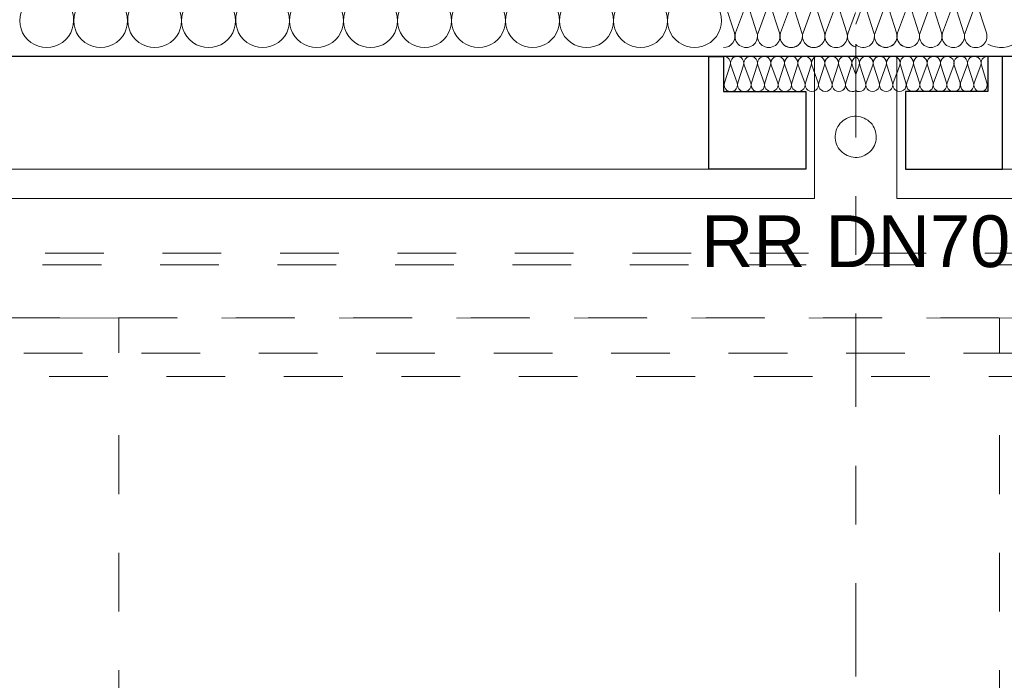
# Model space of a CAD drawing. Header units: metres. Extents: x -273 to 6, y -183 to 13.
# Tile 28 of 33: x -169.24 to -167.57, y -40.86 to -39.74. Entities that reach past the tile are written whole.
import ezdxf

# ---------------------------------------------------------------- set-up
doc = ezdxf.new("R2010")
doc.units = ezdxf.units.M
doc.header["$LTSCALE"] = 0.05
doc.header["$PDMODE"] = 1
doc.header["$PDSIZE"] = -2
for name, pattern in [('9201', [3, 2, -1]), ('Dash Style-1', [1.999894, 0.999947, -0.999947]), ('Linienart-1', [2.116328, 1.058164, -1.058164]), ('Linienart-53', [5.291531, 3.175, -1.058062, 0.352704, -0.705764])]:
    doc.linetypes.add(name, pattern=pattern)
doc.layers.get('0').update_dxf_attribs({"lineweight": 25})
for name, color, linetype, lineweight, true_color in [('30 -33 Aussenwände- 7 Fassade_ Elemente', 7, 'Continuous', 9, 0x00aacc), ('30 -35 Decken- 2.2 Treppen Außen', 7, 'Continuous', 9, 0x009999), ('70 -72 Beschriftung- 1 Beschriftung allgemein', 7, 'Continuous', 9, 0xff6633), ('70 -76 Bemaßung- 2 Allgemein', 7, 'Continuous', 5, 0x6666cc)]:
    doc.layers.add(name, color=color, linetype=linetype, lineweight=lineweight, true_color=true_color)
for name, color, linetype, lineweight in [('40 -41 Abwasser_Wasser_Gas- 2 Wasser-1', 7, 'Continuous', 15), ('70 -71 Achsen- 1 Gebäudeachsen', 7, 'Linienart-53', 18), ('Keine', 7, 'Continuous', 9)]:
    doc.layers.add(name, color=color, linetype=linetype, lineweight=lineweight)
doc.styles.add('Arial', font='arial.ttf')
doc.dimstyles.new('k+k_klein', dxfattribs={"dimtxt": 0.100689, "dimasz": 0.05302, "dimexe": 0.05, "dimexo": 0.15, "dimgap": 0.005, "dimtad": 1, "dimdec": 3, "dimtxsty": 'Arial', "dimblk": 'VW_SLASH-2', "dimblk1": 'VW_SLASH-2', "dimblk2": 'VW_SLASH-2', "dimcen": 0, "dimdle": 0.025, "dimadec": 3, "dimazin": 0, "dimtfac": 0.75, "dimtdec": 3, "dimtix": 1, "dimtmove": 0, "dimatfit": 0, "dimldrblk": 'VW_FILLEDARROW', "dimfxl": 0.1, "dimfxlon": 1, "dimfrac": 2, "dimtolj": 1, "dimarcsym": 0})

# ---------------------------------------------------------------- blocks, each defined once
blk = doc.blocks.new('Gruppe-2051')
at = {"layer": '30 -33 Aussenwände- 7 Fassade_ Elemente', "lineweight": 9, "transparency": 33554687, "flags": 128}
for points in [[(0.1015, -4.053, 0.324435), (0.1229, -4.0461, 0.324435), (0.1229, -4.0236, 0.324435), (0.1015, -4.0166), (0.0515, -4.0327, -0.324488), (0.0301, -4.0257, -0.324488), (0.0301, -4.0032, -0.324488), (0.0515, -3.9963), (0.1015, -4.0147, 0.324435), (0.1229, -4.0078, 0.324435), (0.1229, -3.9853, 0.324435), (0.1015, -3.9783), (0.0515, -3.9944, -0.324488), (0.0301, -3.9874, -0.324488), (0.0301, -3.9649, -0.324488), (0.0515, -3.958), (0.1015, -3.9764, 0.324435), (0.1229, -3.9695, 0.324435), (0.1229, -3.947, 0.324435), (0.1015, -3.94), (0.0515, -3.9561, -0.767984), (0.0315, -3.925)], [(0.1258, -3.925, -0.426772), (0.1015, -3.9381), (0.066, -3.925)], [(0.1015, -4.1296, 1.372583), (0.1015, -4.0932), (0.0515, -4.1093, -1.372995), (0.0515, -4.0729), (0.1015, -4.0913, 1.372583), (0.1015, -4.0549), (0.0515, -4.071, -1.372995), (0.0515, -4.0346), (0.1015, -4.053, 1.372583), (0.1015, -4.0166), (0.0515, -4.0327, -1.372995), (0.0515, -3.9963), (0.1015, -4.0147, 1.372583), (0.1015, -3.9783), (0.0515, -3.9944, -1.372995), (0.0515, -3.958)], [(0.1265, -4.15, 0.513088), (0.1015, -4.1315), (0.0515, -4.1476, -1.372995), (0.0515, -4.1112), (0.1015, -4.1296, 1.372583), (0.1015, -4.0932), (0.0515, -4.1093, -1.372995), (0.0515, -4.0729), (0.1015, -4.0913, 1.372583), (0.1015, -4.0549)]]:
    blk.add_lwpolyline(points, format="xyb", dxfattribs=at)
blk = doc.blocks.new('Gruppe-2052')
at = {"layer": '30 -33 Aussenwände- 7 Fassade_ Elemente', "transparency": 33554687}
blk.add_blockref('Gruppe-2051', (0, 0), dxfattribs=at)
blk = doc.blocks.new('Dämmung-150')
at = {"layer": '30 -33 Aussenwände- 7 Fassade_ Elemente', "color": 7, "transparency": 33554687}
blk.add_blockref('Gruppe-2052', (0, 0), dxfattribs=at)
at = {"layer": '30 -33 Aussenwände- 7 Fassade_ Elemente', "color": 0, "flags": 1}
for tag in ['prm0_value', 'prm1_value', 'prm2_value', 'prm3_value', 'prm4_value', 'prm5_value', 'prm6_value', 'IFC_UUID', 'instanceID', 'prm0_name', 'prm0_type', 'prm1_name', 'prm1_type', 'prm2_name', 'prm2_type', 'prm3_name', 'prm3_type', 'prm4_name', 'prm4_type', 'prm5_name', 'prm5_type', 'prm6_name', 'prm6_type']:
    blk.add_attdef(tag, (-168.046, -39.7915), '', height=0.00018, dxfattribs=at)
blk = doc.blocks.new('Gruppe-2054')
at = {"layer": '30 -33 Aussenwände- 7 Fassade_ Elemente', "lineweight": 9, "transparency": 33554687, "flags": 128}
for points in [[(-3.575, -0.0985, 0.513088), (-3.5306, -0.0385), (-3.5692, 0.0815, -1.372995), (-3.4818, 0.0815), (-3.5261, -0.0385, 1.372583), (-3.4387, -0.0385), (-3.4773, 0.0815, -1.372995), (-3.3899, 0.0815), (-3.4342, -0.0385, 1.372583), (-3.3468, -0.0385)], [(-3.4773, 0.0815, -1.372995), (-3.3899, 0.0815)], [(-3.3854, 0.0815, -1.372995), (-3.2979, 0.0815)], [(-3.2934, 0.0815, -1.372995), (-3.206, 0.0815)], [(-3.2015, 0.0815, -1.372995), (-3.1141, 0.0815)], [(-3.1096, 0.0815, -1.372995), (-3.0222, 0.0815)], [(-3.0177, 0.0815, -1.372995), (-2.9302, 0.0815)], [(-2.9257, 0.0815, -1.372995), (-2.8383, 0.0815)], [(-2.8338, 0.0815, -1.372995), (-2.7464, 0.0815)], [(-2.7419, 0.0815, -1.372995), (-2.6544, 0.0815)], [(-2.6499, 0.0815, -1.372995), (-2.5625, 0.0815)], [(-2.558, 0.0815, -1.372995), (-2.4706, 0.0815)], [(-2.4661, 0.0815, -1.372995), (-2.3787, 0.0815)]]:
    blk.add_lwpolyline(points, format="xyb", dxfattribs=at)
blk = doc.blocks.new('Gruppe-2055')
at = {"layer": '30 -33 Aussenwände- 7 Fassade_ Elemente', "transparency": 33554687}
blk.add_blockref('Gruppe-2054', (0, 0), dxfattribs=at)
blk = doc.blocks.new('Dämmung-151')
at = {"layer": '30 -33 Aussenwände- 7 Fassade_ Elemente', "color": 7, "transparency": 33554687}
blk.add_blockref('Gruppe-2055', (0, 0), dxfattribs=at)
at = {"layer": '30 -33 Aussenwände- 7 Fassade_ Elemente', "color": 0, "flags": 1}
for tag in ['instanceID', 'prm0_value', 'prm1_value', 'prm2_value', 'prm3_value', 'prm4_value', 'prm5_value', 'prm6_value', 'IFC_UUID', 'prm0_name', 'prm0_type', 'prm1_name', 'prm1_type', 'prm2_name', 'prm2_type', 'prm3_name', 'prm3_type', 'prm4_name', 'prm4_type', 'prm5_name', 'prm5_type', 'prm6_name', 'prm6_type']:
    blk.add_attdef(tag, (-175.196, -39.8372), '', height=0.00018, dxfattribs=at)
blk = doc.blocks.new('Gruppe-2060')
at = {"layer": '30 -33 Aussenwände- 7 Fassade_ Elemente', "lineweight": 9, "transparency": 33554687, "flags": 128}
for points in [[(0.0716, -3.9999, 0.324435), (0.0844, -3.9957, 0.324435), (0.0844, -3.9822, 0.324435), (0.0716, -3.978), (0.0416, -3.9877, -0.324488), (0.0288, -3.9835, -0.324488), (0.0288, -3.97, -0.324488), (0.0416, -3.9658), (0.0716, -3.9769, 0.324435), (0.0844, -3.9727, 0.324435), (0.0845, -3.9593, 0.324435), (0.0716, -3.9551), (0.0416, -3.9647, -0.324488), (0.0288, -3.9605, -0.324488), (0.0288, -3.947, -0.324488), (0.0417, -3.9428), (0.0716, -3.9539, 0.324435), (0.0845, -3.9498, 0.324435), (0.0845, -3.9363, 0.324435), (0.0717, -3.9321), (0.0417, -3.9417, -0.688254), (0.0282, -3.925)], [(0.0855, -3.925, -0.374705), (0.0717, -3.9309), (0.0556, -3.925)], [(0.0715, -4.1378, 1.372583), (0.0715, -4.1159), (0.0415, -4.1255, -1.372995), (0.0415, -4.1037), (0.0715, -4.1148, 1.372583), (0.0715, -4.0929), (0.0415, -4.1026, -1.372995), (0.0416, -4.0807), (0.0715, -4.0918, 1.372583), (0.0716, -4.07), (0.0416, -4.0796, -1.372995), (0.0416, -4.0577), (0.0716, -4.0688, 1.372583), (0.0716, -4.047), (0.0416, -4.0566, -1.372995), (0.0416, -4.0347), (0.0716, -4.0459, 1.372583), (0.0716, -4.024), (0.0416, -4.0336, -1.372995), (0.0416, -4.0118), (0.0716, -4.0229, 1.372583), (0.0716, -4.001), (0.0416, -4.0106, -1.372995), (0.0416, -3.9888), (0.0716, -3.9999, 1.372583), (0.0716, -3.978), (0.0416, -3.9877, -1.372995), (0.0416, -3.9658), (0.0716, -3.9769, 1.372583), (0.0716, -3.9551), (0.0416, -3.9647, -1.372995), (0.0417, -3.9428)], [(0.0865, -4.15, 0.513088), (0.0715, -4.1389), (0.0415, -4.1485, -1.372995), (0.0415, -4.1267), (0.0715, -4.1378, 1.372583), (0.0715, -4.1159), (0.0415, -4.1255, -1.372995), (0.0415, -4.1037), (0.0715, -4.1148, 1.372583), (0.0715, -4.0929)]]:
    blk.add_lwpolyline(points, format="xyb", dxfattribs=at)
blk = doc.blocks.new('Gruppe-2061')
at = {"layer": '30 -33 Aussenwände- 7 Fassade_ Elemente', "transparency": 33554687}
blk.add_blockref('Gruppe-2060', (0, 0), dxfattribs=at)
blk = doc.blocks.new('Dämmung-153')
at = {"layer": '30 -33 Aussenwände- 7 Fassade_ Elemente', "color": 7, "transparency": 33554687}
blk.add_blockref('Gruppe-2061', (0, 0), dxfattribs=at)
at = {"layer": '30 -33 Aussenwände- 7 Fassade_ Elemente', "color": 0, "flags": 1}
for tag in ['IFC_UUID', 'instanceID', 'prm0_name', 'prm0_type', 'prm0_value', 'prm1_name', 'prm1_type', 'prm1_value', 'prm2_name', 'prm2_type', 'prm2_value', 'prm3_name', 'prm3_type', 'prm3_value', 'prm4_name', 'prm4_type', 'prm4_value', 'prm5_name', 'prm5_type', 'prm5_value', 'prm6_name', 'prm6_type', 'prm6_value']:
    blk.add_attdef(tag, (-168.046, -39.8755), '', height=0.00018, dxfattribs=at)
blk = doc.blocks.new('Gruppe-2062')
at = {"color": 255}
blk.add_wipeout([(-167.821, -40.044), (-175.421, -40.044), (-175.421, -39.247), (-167.821, -39.247)], dxfattribs=at).dxf.layer = '30 -33 Aussenwände- 7 Fassade_ Elemente'
blk.add_wipeout([(-168.046, -39.802), (-168.046, -39.407), (-175.196, -39.407), (-175.196, -39.802), (-175.351, -39.802), (-175.351, -40.044), (-167.891, -40.044), (-167.891, -39.802)], dxfattribs=at).dxf.layer = '30 -33 Aussenwände- 7 Fassade_ Elemente'
at = {"layer": '30 -33 Aussenwände- 7 Fassade_ Elemente', "flags": 128}
blk.add_lwpolyline([(-168.046, -39.802), (-168.046, -39.407), (-175.196, -39.407), (-175.196, -39.802), (-175.351, -39.802), (-175.351, -40.044), (-167.891, -40.044), (-167.891, -39.802)], close=True, dxfattribs=at)
at = {"color": 255}
blk.add_wipeout([(-168.071, -39.994), (-175.171, -39.994), (-175.171, -39.802), (-168.071, -39.802)], dxfattribs=at).dxf.layer = '30 -33 Aussenwände- 7 Fassade_ Elemente'
at = {"layer": '30 -33 Aussenwände- 7 Fassade_ Elemente', "flags": 128}
blk.add_lwpolyline([(-168.071, -39.994), (-175.171, -39.994), (-175.171, -39.802), (-168.071, -39.802)], close=True, dxfattribs=at)
at = {"color": 255, "lineweight": 25}
blk.add_wipeout([(-167.821, -39.802), (-175.421, -39.802), (-175.421, -39.687), (-175.196, -39.687), (-175.196, -39.529), (-168.046, -39.529), (-168.046, -39.6869), (-167.821, -39.6869)], dxfattribs=at).dxf.layer = '30 -33 Aussenwände- 7 Fassade_ Elemente'
at = {"layer": '30 -33 Aussenwände- 7 Fassade_ Elemente', "lineweight": 25}
blk.add_line((-167.821, -39.802), (-175.421, -39.802), dxfattribs=at)
at = {"layer": '30 -33 Aussenwände- 7 Fassade_ Elemente'}
for name, p, rotation in [('Dämmung-151', (-171.621, -39.6455), 180), ('Dämmung-150', (-163.896, -39.6605), 270)]:
    blk.add_blockref(name, p, dxfattribs=dict(at, rotation=rotation))
at = {"color": 255, "lineweight": 25}
blk.add_wipeout([(-168.046, -39.802), (-168.046, -39.862), (-167.906, -39.862), (-167.906, -39.994), (-168.071, -39.994), (-168.071, -39.802)], dxfattribs=at).dxf.layer = '30 -33 Aussenwände- 7 Fassade_ Elemente'
at = {"layer": '30 -33 Aussenwände- 7 Fassade_ Elemente', "lineweight": 25, "flags": 128}
blk.add_lwpolyline([(-168.046, -39.802), (-168.046, -39.862), (-167.906, -39.862), (-167.906, -39.994), (-168.071, -39.994), (-168.071, -39.802)], close=True, dxfattribs=at)
at = {"layer": '30 -33 Aussenwände- 7 Fassade_ Elemente', "xscale": -1, "rotation": 270}
blk.add_blockref('Dämmung-153', (-163.896, -39.8886), dxfattribs=at)
blk = doc.blocks.new('Gruppe-3841')
at = {"layer": '30 -33 Aussenwände- 7 Fassade_ Elemente', "lineweight": 9, "transparency": 33554687, "flags": 128}
for points in [[(0.1016, -4.0531, 0.324435), (0.1229, -4.0461, 0.324435), (0.123, -4.0236, 0.324435), (0.1016, -4.0166), (0.0516, -4.0327, -0.324488), (0.0302, -4.0257, -0.324488), (0.0303, -4.0032, -0.324488), (0.0516, -3.9962), (0.1016, -4.0148, 0.324435), (0.123, -4.0078, 0.324435), (0.123, -3.9853, 0.324435), (0.1016, -3.9783), (0.0516, -3.9944, -0.324488), (0.0303, -3.9874, -0.324488), (0.0303, -3.9649, -0.324488), (0.0516, -3.9579), (0.1016, -3.9765, 0.324435), (0.123, -3.9695, 0.324435), (0.123, -3.947, 0.324435), (0.1017, -3.94), (0.0516, -3.9561, -0.767982), (0.0316, -3.925)], [(0.126, -3.925, -0.426771), (0.1017, -3.9382), (0.0662, -3.925)], [(0.1015, -4.1297, 1.372583), (0.1015, -4.0932), (0.0515, -4.1093, -1.372995), (0.0516, -4.0728), (0.1015, -4.0914, 1.372583), (0.1016, -4.0549), (0.0516, -4.071, -1.372995), (0.0516, -4.0345), (0.1016, -4.0531, 1.372583), (0.1016, -4.0166), (0.0516, -4.0327, -1.372995), (0.0516, -3.9962), (0.1016, -4.0148, 1.372583), (0.1016, -3.9783), (0.0516, -3.9944, -1.372995), (0.0516, -3.9579)], [(0.1265, -4.15, 0.513088), (0.1015, -4.1315), (0.0515, -4.1476, -1.372995), (0.0515, -4.1111), (0.1015, -4.1297, 1.372583), (0.1015, -4.0932), (0.0515, -4.1093, -1.372995), (0.0516, -4.0728), (0.1015, -4.0914, 1.372583), (0.1016, -4.0549)]]:
    blk.add_lwpolyline(points, format="xyb", dxfattribs=at)
blk = doc.blocks.new('Gruppe-3842')
at = {"layer": '30 -33 Aussenwände- 7 Fassade_ Elemente', "transparency": 33554687}
blk.add_blockref('Gruppe-3841', (0, 0), dxfattribs=at)
blk = doc.blocks.new('Dämmung-294')
at = {"layer": '30 -33 Aussenwände- 7 Fassade_ Elemente', "color": 7, "transparency": 33554687}
blk.add_blockref('Gruppe-3842', (0, 0), dxfattribs=at)
at = {"layer": '30 -33 Aussenwände- 7 Fassade_ Elemente', "color": 0, "flags": 1}
for tag in ['IFC_UUID', 'instanceID', 'prm0_name', 'prm0_type', 'prm0_value', 'prm1_name', 'prm1_type', 'prm1_value', 'prm2_name', 'prm2_type', 'prm2_value', 'prm3_name', 'prm3_type', 'prm3_value', 'prm4_name', 'prm4_type', 'prm4_value', 'prm5_name', 'prm5_type', 'prm5_value', 'prm6_name', 'prm6_type', 'prm6_value']:
    blk.add_attdef(tag, (-167.821, -39.8301), '', height=0.00018, dxfattribs=at)
blk = doc.blocks.new('Gruppe-3847')
at = {"layer": '30 -33 Aussenwände- 7 Fassade_ Elemente', "lineweight": 9, "transparency": 33554687, "flags": 128}
blk.add_lwpolyline([(3.2764, -0.0385, 0.324435), (3.2932, -0.0898, 0.324435), (3.3471, -0.0898, 0.324435), (3.3638, -0.0385), (3.3253, 0.0815, -0.324488), (3.342, 0.1328, -0.324488), (3.3959, 0.1328, -0.324488), (3.4127, 0.0815), (3.3683, -0.0385, 0.324435), (3.3851, -0.0898, 0.324435), (3.439, -0.0898, 0.324435), (3.4558, -0.0385), (3.4172, 0.0815, -0.324488), (3.4339, 0.1328, -0.324488), (3.4879, 0.1328, -0.324488), (3.5046, 0.0815), (3.4603, -0.0385, 0.324435), (3.477, -0.0898, 0.324435), (3.5309, -0.0898, 0.324435), (3.5477, -0.0385), (3.5091, 0.0815, -0.679113), (3.575, 0.1358)], format="xyb", dxfattribs=at)
blk = doc.blocks.new('Gruppe-3848')
at = {"layer": '30 -33 Aussenwände- 7 Fassade_ Elemente', "transparency": 33554687}
blk.add_blockref('Gruppe-3847', (0, 0), dxfattribs=at)
blk = doc.blocks.new('Dämmung-296')
at = {"layer": '30 -33 Aussenwände- 7 Fassade_ Elemente', "color": 7, "transparency": 33554687}
blk.add_blockref('Gruppe-3848', (0, 0), dxfattribs=at)
at = {"layer": '30 -33 Aussenwände- 7 Fassade_ Elemente', "color": 0, "flags": 1}
for tag in ['instanceID', 'prm0_value', 'prm1_value', 'prm2_value', 'prm3_value', 'prm4_value', 'prm5_value', 'prm6_value', 'IFC_UUID', 'prm0_name', 'prm0_type', 'prm1_name', 'prm1_type', 'prm2_name', 'prm2_type', 'prm3_name', 'prm3_type', 'prm4_name', 'prm4_type', 'prm5_name', 'prm5_type', 'prm6_name', 'prm6_type']:
    blk.add_attdef(tag, (-167.596, -39.8372), '', height=0.00018, dxfattribs=at)
blk = doc.blocks.new('Gruppe-3850')
at = {"layer": '30 -33 Aussenwände- 7 Fassade_ Elemente', "lineweight": 9, "transparency": 33554687, "flags": 128}
for points in [[(0.0716, -3.9999, 0.324435), (0.0844, -3.9957, 0.324435), (0.0844, -3.9822, 0.324435), (0.0716, -3.978), (0.0416, -3.9877, -0.324488), (0.0288, -3.9835, -0.324488), (0.0288, -3.97, -0.324488), (0.0416, -3.9658), (0.0716, -3.9769, 0.324435), (0.0844, -3.9727, 0.324435), (0.0845, -3.9593, 0.324435), (0.0716, -3.9551), (0.0416, -3.9647, -0.324488), (0.0288, -3.9605, -0.324488), (0.0288, -3.947, -0.324488), (0.0417, -3.9428), (0.0716, -3.9539, 0.324435), (0.0845, -3.9498, 0.324435), (0.0845, -3.9363, 0.324435), (0.0717, -3.9321), (0.0417, -3.9417, -0.688254), (0.0282, -3.925)], [(0.0855, -3.925, -0.374705), (0.0717, -3.9309), (0.0556, -3.925)], [(0.0715, -4.1378, 1.372583), (0.0715, -4.1159), (0.0415, -4.1255, -1.372995), (0.0415, -4.1037), (0.0715, -4.1148, 1.372583), (0.0715, -4.0929), (0.0415, -4.1026, -1.372995), (0.0416, -4.0807), (0.0715, -4.0918, 1.372583), (0.0716, -4.07), (0.0416, -4.0796, -1.372995), (0.0416, -4.0577), (0.0716, -4.0688, 1.372583), (0.0716, -4.047), (0.0416, -4.0566, -1.372995), (0.0416, -4.0347), (0.0716, -4.0459, 1.372583), (0.0716, -4.024), (0.0416, -4.0336, -1.372995), (0.0416, -4.0118), (0.0716, -4.0229, 1.372583), (0.0716, -4.001), (0.0416, -4.0106, -1.372995), (0.0416, -3.9888), (0.0716, -3.9999, 1.372583), (0.0716, -3.978), (0.0416, -3.9877, -1.372995), (0.0416, -3.9658), (0.0716, -3.9769, 1.372583), (0.0716, -3.9551), (0.0416, -3.9647, -1.372995), (0.0417, -3.9428)], [(0.0865, -4.15, 0.513088), (0.0715, -4.1389), (0.0415, -4.1485, -1.372995), (0.0415, -4.1267), (0.0715, -4.1378, 1.372583), (0.0715, -4.1159), (0.0415, -4.1255, -1.372995), (0.0415, -4.1037), (0.0715, -4.1148, 1.372583), (0.0715, -4.0929)]]:
    blk.add_lwpolyline(points, format="xyb", dxfattribs=at)
blk = doc.blocks.new('Gruppe-3851')
at = {"layer": '30 -33 Aussenwände- 7 Fassade_ Elemente', "transparency": 33554687}
blk.add_blockref('Gruppe-3850', (0, 0), dxfattribs=at)
blk = doc.blocks.new('Dämmung-297')
at = {"layer": '30 -33 Aussenwände- 7 Fassade_ Elemente', "color": 7, "transparency": 33554687}
blk.add_blockref('Gruppe-3851', (0, 0), dxfattribs=at)
at = {"layer": '30 -33 Aussenwände- 7 Fassade_ Elemente', "color": 0, "flags": 1}
for tag in ['IFC_UUID', 'instanceID', 'prm0_name', 'prm0_type', 'prm0_value', 'prm1_name', 'prm1_type', 'prm1_value', 'prm2_name', 'prm2_type', 'prm2_value', 'prm3_name', 'prm3_type', 'prm3_value', 'prm4_name', 'prm4_type', 'prm4_value', 'prm5_name', 'prm5_type', 'prm5_value', 'prm6_name', 'prm6_type', 'prm6_value']:
    blk.add_attdef(tag, (-167.821, -39.8755), '', height=0.00018, dxfattribs=at)
blk = doc.blocks.new('Gruppe-3855')
at = {"color": 255}
blk.add_wipeout([(-160.221, -40.044), (-167.821, -40.044), (-167.821, -39.247), (-160.221, -39.247)], dxfattribs=at).dxf.layer = '30 -33 Aussenwände- 7 Fassade_ Elemente'
blk.add_wipeout([(-160.446, -39.802), (-160.446, -39.407), (-167.596, -39.407), (-167.596, -39.802), (-167.751, -39.802), (-167.751, -40.044), (-160.291, -40.044), (-160.291, -39.802)], dxfattribs=at).dxf.layer = '30 -33 Aussenwände- 7 Fassade_ Elemente'
at = {"layer": '30 -33 Aussenwände- 7 Fassade_ Elemente', "flags": 128}
blk.add_lwpolyline([(-160.446, -39.802), (-160.446, -39.407), (-167.596, -39.407), (-167.596, -39.802), (-167.751, -39.802), (-167.751, -40.044), (-160.291, -40.044), (-160.291, -39.802)], close=True, dxfattribs=at)
at = {"color": 255}
blk.add_wipeout([(-160.471, -39.994), (-167.571, -39.994), (-167.571, -39.802), (-160.471, -39.802)], dxfattribs=at).dxf.layer = '30 -33 Aussenwände- 7 Fassade_ Elemente'
at = {"layer": '30 -33 Aussenwände- 7 Fassade_ Elemente', "flags": 128}
blk.add_lwpolyline([(-160.471, -39.994), (-167.571, -39.994), (-167.571, -39.802), (-160.471, -39.802)], close=True, dxfattribs=at)
at = {"color": 255, "lineweight": 25}
blk.add_wipeout([(-160.221, -39.802), (-167.821, -39.802), (-167.821, -39.687), (-167.596, -39.687), (-167.596, -39.529), (-160.446, -39.529), (-160.446, -39.6869), (-160.221, -39.6869)], dxfattribs=at).dxf.layer = '30 -33 Aussenwände- 7 Fassade_ Elemente'
at = {"layer": '30 -33 Aussenwände- 7 Fassade_ Elemente', "lineweight": 25}
blk.add_line((-160.221, -39.802), (-167.821, -39.802), dxfattribs=at)
at = {"layer": '30 -33 Aussenwände- 7 Fassade_ Elemente'}
for name, p, rotation in [('Dämmung-296', (-164.021, -39.6455), 180), ('Dämmung-294', (-171.746, -39.8135), 90)]:
    blk.add_blockref(name, p, dxfattribs=dict(at, rotation=rotation))
at = {"color": 255, "lineweight": 25}
blk.add_wipeout([(-167.596, -39.802), (-167.596, -39.862), (-167.736, -39.862), (-167.736, -39.994), (-167.571, -39.994), (-167.571, -39.802)], dxfattribs=at).dxf.layer = '30 -33 Aussenwände- 7 Fassade_ Elemente'
at = {"layer": '30 -33 Aussenwände- 7 Fassade_ Elemente', "lineweight": 25, "flags": 128}
blk.add_lwpolyline([(-167.596, -39.802), (-167.596, -39.862), (-167.736, -39.862), (-167.736, -39.994), (-167.571, -39.994), (-167.571, -39.802)], close=True, dxfattribs=at)
at = {"layer": '30 -33 Aussenwände- 7 Fassade_ Elemente', "rotation": 90}
blk.add_blockref('Dämmung-297', (-171.746, -39.8886), dxfattribs=at)
blk = doc.blocks.new('Gruppe-9448')
at = {"color": 255, "linetype": '9201', "lineweight": 5, "transparency": 33554508}
blk.add_wipeout([(-167.286, -40.247), (-167.576, -40.247), (-167.576, -42.847), (-167.286, -42.847)], dxfattribs=at).dxf.layer = '30 -35 Decken- 2.2 Treppen Außen'
blk = doc.blocks.new('Gruppe-9449')
at = {"color": 255, "linetype": '9201', "lineweight": 5, "transparency": 33554508}
blk.add_wipeout([(-167.576, -40.247), (-169.076, -40.247), (-169.076, -42.847), (-167.576, -42.847)], dxfattribs=at).dxf.layer = '30 -35 Decken- 2.2 Treppen Außen'
blk = doc.blocks.new('Gruppe-9450')
at = {"color": 255, "linetype": '9201', "lineweight": 5, "transparency": 33554508}
blk.add_wipeout([(-169.076, -40.247), (-169.366, -40.247), (-169.366, -42.847), (-169.076, -42.847)], dxfattribs=at).dxf.layer = '30 -35 Decken- 2.2 Treppen Außen'
blk = doc.blocks.new('Gruppe-9452')
at = {"layer": '30 -35 Decken- 2.2 Treppen Außen', "linetype": '9201', "lineweight": 9, "transparency": 33554508, "flags": 128}
blk.add_lwpolyline([(-167.286, -40.247), (-167.576, -40.247)], dxfattribs=at)
blk = doc.blocks.new('Gruppe-9453')
at = {"layer": '30 -35 Decken- 2.2 Treppen Außen', "linetype": '9201', "lineweight": 9, "transparency": 33554508}
blk.add_line((-167.576, -40.247), (-167.576, -42.847), dxfattribs=at)
at = {"layer": '30 -35 Decken- 2.2 Treppen Außen', "linetype": '9201', "lineweight": 9, "transparency": 33554508, "flags": 128}
blk.add_lwpolyline([(-167.576, -40.247), (-169.076, -40.247)], dxfattribs=at)
blk = doc.blocks.new('Gruppe-9454')
at = {"layer": '30 -35 Decken- 2.2 Treppen Außen', "linetype": '9201', "lineweight": 9, "transparency": 33554508}
blk.add_line((-169.076, -40.247), (-169.076, -42.847), dxfattribs=at)
at = {"layer": '30 -35 Decken- 2.2 Treppen Außen', "linetype": '9201', "lineweight": 9, "transparency": 33554508, "flags": 128}
blk.add_lwpolyline([(-169.076, -40.247), (-169.366, -40.247)], dxfattribs=at)
blk = doc.blocks.new('Gruppe-9459')
at = {"layer": '30 -35 Decken- 2.2 Treppen Außen', "linetype": 'Dash Style-1', "lineweight": 9, "transparency": 33554508, "flags": 128}
blk.add_lwpolyline([(-165.1013, -40.137), (-172.846, -40.137), (-172.846, -40.247), (-165.1247, -40.247)], dxfattribs=at)
blk = doc.blocks.new('Gruppe-9465')
at = {"color": 255, "linetype": 'Linienart-1'}
blk.add_wipeout([(-165.1374, -40.307), (-172.846, -40.307), (-172.846, -40.347), (-165.1459, -40.347)], dxfattribs=at).dxf.layer = '30 -35 Decken- 2.2 Treppen Außen'
at = {"layer": '30 -35 Decken- 2.2 Treppen Außen', "linetype": 'Linienart-1', "flags": 128}
blk.add_lwpolyline([(-165.1374, -40.307), (-172.846, -40.307), (-172.846, -40.347), (-165.1459, -40.347)], dxfattribs=at)
blk = doc.blocks.new('Gruppe-9467')
at = {"color": 255, "linetype": 'Linienart-1'}
blk.add_wipeout([(-165.1055, -40.157), (-172.846, -40.157), (-172.846, -40.247), (-165.1247, -40.247)], dxfattribs=at).dxf.layer = '30 -35 Decken- 2.2 Treppen Außen'
at = {"layer": '30 -35 Decken- 2.2 Treppen Außen', "linetype": 'Linienart-1', "flags": 128}
blk.add_lwpolyline([(-165.1055, -40.157), (-172.846, -40.157), (-172.846, -40.247), (-165.1247, -40.247)], dxfattribs=at)
blk = doc.blocks.new('Gruppe-9474')
at = {"layer": '30 -35 Decken- 2.2 Treppen Außen', "transparency": 33554508}
blk.add_blockref('Gruppe-9448', (0, 0), dxfattribs=at)
blk.add_blockref('Gruppe-9449', (0, 0), dxfattribs=at)
for name in ['Gruppe-9450', 'Gruppe-9452']:
    blk.add_blockref(name, (0, 0), dxfattribs=at)
for name in ['Gruppe-9454', 'Gruppe-9459', 'Gruppe-9453']:
    blk.add_blockref(name, (0, 0), dxfattribs=at)
at = {"layer": '30 -35 Decken- 2.2 Treppen Außen'}
for name in ['Gruppe-9467', 'Gruppe-9465']:
    blk.add_blockref(name, (0, 0), dxfattribs=at)
blk = doc.blocks.new('Gruppe-9475')
at = {"layer": '30 -35 Decken- 2.2 Treppen Außen', "color": 7, "transparency": 33554687}
blk.add_blockref('Gruppe-9474', (0, 0), dxfattribs=at)
blk = doc.blocks.new('Gruppe-9476')
at = {"layer": '30 -35 Decken- 2.2 Treppen Außen', "color": 7, "transparency": 33554687}
blk.add_blockref('Gruppe-9475', (0, 0), dxfattribs=at)
at = {"layer": '30 -35 Decken- 2.2 Treppen Außen', "color": 0, "flags": 1}
for tag in ['prm0_value', 'prm1_value', 'prm2_value', 'prm3_value', 'prm4_value', 'prm5_value', 'prm6_value', 'prm7_value', 'prm8_value', 'IFC_UUID', 'instanceID', 'prm0_name', 'prm0_type', 'prm1_name', 'prm1_type', 'prm2_name', 'prm2_type', 'prm3_name', 'prm3_type', 'prm4_name', 'prm4_type', 'prm5_name', 'prm5_type', 'prm6_name', 'prm6_type', 'prm7_name', 'prm7_type', 'prm8_name', 'prm8_type']:
    blk.add_attdef(tag, (-172.9927, -42.957), '', height=0.00018, dxfattribs=at)
blk = doc.blocks.new('_00-EG_Tragwerk (2D)')
at = {"layer": '30 -33 Aussenwände- 7 Fassade_ Elemente', "color": 7}
blk.add_blockref('Gruppe-2062', (0, 0), dxfattribs=at)
at = {"layer": '30 -35 Decken- 2.2 Treppen Außen', "transparency": 33554687}
blk.add_blockref('Gruppe-9476', (0, 0), dxfattribs=at)
at = {"layer": '30 -33 Aussenwände- 7 Fassade_ Elemente', "color": 7}
blk.add_blockref('Gruppe-3855', (0, 0), dxfattribs=at)
blk = doc.blocks.new('Gruppe-13697')
at = {"layer": '70 -72 Beschriftung- 1 Beschriftung allgemein', "insert": (-167.821, -40.0727), "char_height": 0.0881, "attachment_point": 2, "line_spacing_factor": 0.969685, "style": 'Arial'}
blk.add_mtext('RR DN70', dxfattribs=at)
at = {"color": 255}
blk.add_wipeout([(-167.8513, -39.9215), (-167.8494, -39.9186), (-167.8473, -39.916), (-167.8449, -39.9135), (-167.8423, -39.9113), (-167.8395, -39.9093), (-167.8365, -39.9076), (-167.8333, -39.9063), (-167.8301, -39.9052), (-167.8267, -39.9045), (-167.8233, -39.9041), (-167.8199, -39.9041), (-167.8164, -39.9043), (-167.8131, -39.9049), (-167.8097, -39.9059), (-167.8066, -39.9072), (-167.8035, -39.9087), (-167.8006, -39.9106), (-167.7979, -39.9127), (-167.7955, -39.9151), (-167.7932, -39.9177), (-167.7913, -39.9206), (-167.7896, -39.9236), (-167.7882, -39.9267), (-167.7872, -39.93), (-167.7865, -39.9333), (-167.7861, -39.9367), (-167.786, -39.9402), (-167.7863, -39.9436), (-167.7869, -39.947), (-167.7879, -39.9503), (-167.7891, -39.9535), (-167.7907, -39.9565), (-167.7926, -39.9594), (-167.7947, -39.9621), (-167.7971, -39.9646), (-167.7997, -39.9668), (-167.8025, -39.9688), (-167.8055, -39.9704), (-167.8087, -39.9718), (-167.8119, -39.9728), (-167.8153, -39.9736), (-167.8187, -39.974), (-167.8221, -39.974), (-167.8256, -39.9737), (-167.8289, -39.9731), (-167.8323, -39.9722), (-167.8354, -39.9709), (-167.8385, -39.9693), (-167.8414, -39.9675), (-167.8441, -39.9653), (-167.8465, -39.963), (-167.8488, -39.9603), (-167.8507, -39.9575), (-167.8524, -39.9545), (-167.8538, -39.9514), (-167.8548, -39.9481), (-167.8555, -39.9447), (-167.8559, -39.9413), (-167.856, -39.9379), (-167.8557, -39.9345), (-167.8551, -39.9311), (-167.8541, -39.9278), (-167.8529, -39.9246)], dxfattribs=at).dxf.layer = '40 -41 Abwasser_Wasser_Gas- 2 Wasser-1'
at = {"layer": '40 -41 Abwasser_Wasser_Gas- 2 Wasser-1', "flags": 128}
blk.add_lwpolyline([(-167.8513, -39.9215), (-167.8494, -39.9186), (-167.8473, -39.916), (-167.8449, -39.9135), (-167.8423, -39.9113), (-167.8395, -39.9093), (-167.8365, -39.9076), (-167.8333, -39.9063), (-167.8301, -39.9052), (-167.8267, -39.9045), (-167.8233, -39.9041), (-167.8199, -39.9041), (-167.8164, -39.9043), (-167.8131, -39.9049), (-167.8097, -39.9059), (-167.8066, -39.9072), (-167.8035, -39.9087), (-167.8006, -39.9106), (-167.7979, -39.9127), (-167.7955, -39.9151), (-167.7932, -39.9177), (-167.7913, -39.9206), (-167.7896, -39.9236), (-167.7882, -39.9267), (-167.7872, -39.93), (-167.7865, -39.9333), (-167.7861, -39.9367), (-167.786, -39.9402), (-167.7863, -39.9436), (-167.7869, -39.947), (-167.7879, -39.9503), (-167.7891, -39.9535), (-167.7907, -39.9565), (-167.7926, -39.9594), (-167.7947, -39.9621), (-167.7971, -39.9646), (-167.7997, -39.9668), (-167.8025, -39.9688), (-167.8055, -39.9704), (-167.8087, -39.9718), (-167.8119, -39.9728), (-167.8153, -39.9736), (-167.8187, -39.974), (-167.8221, -39.974), (-167.8256, -39.9737), (-167.8289, -39.9731), (-167.8323, -39.9722), (-167.8354, -39.9709), (-167.8385, -39.9693), (-167.8414, -39.9675), (-167.8441, -39.9653), (-167.8465, -39.963), (-167.8488, -39.9603), (-167.8507, -39.9575), (-167.8524, -39.9545), (-167.8538, -39.9514), (-167.8548, -39.9481), (-167.8555, -39.9447), (-167.8559, -39.9413), (-167.856, -39.9379), (-167.8557, -39.9345), (-167.8551, -39.9311), (-167.8541, -39.9278), (-167.8529, -39.9246)], close=True, dxfattribs=at)
blk = doc.blocks.new('Gruppe-13704')
at = {"layer": '40 -41 Abwasser_Wasser_Gas- 2 Wasser-1', "color": 7}
blk.add_blockref('Gruppe-13697', (0, 0), dxfattribs=at)
blk = doc.blocks.new('_EG_2D  (2D)')
at = {"layer": '70 -72 Beschriftung- 1 Beschriftung allgemein', "color": 7}
blk.add_blockref('Gruppe-13704', (0, 0), dxfattribs=at)
blk = doc.blocks.new('VW_SLASH-2')
at = {"color": 0, "linetype": 'ByBlock', "lineweight": -2, "transparency": 16777216}
blk.add_line((0.472, 0), (-1, 0), dxfattribs=at)
at = {"color": 0, "lineweight": 5, "transparency": 16777216, "flags": 128}
blk.add_lwpolyline([(0.5, 0.5), (-0.5, -0.5)], dxfattribs=at)
blk = doc.blocks.new('*D17310')
at = {"layer": '70 -76 Bemaßung- 2 Allgemein', "color": 0, "lineweight": -2}
for p, q in [((-175.351, -44.172), (-175.351, -44.322)), ((-167.891, -44.172), (-167.891, -44.322)), ((-167.944, -44.272), (-175.298, -44.272))]:
    blk.add_line(p, q, dxfattribs=at)
at = {"layer": 'Defpoints', "color": 0}
for p in [(-175.351, -40.044), (-167.891, -40.044), (-175.351, -44.272)]:
    blk.add_point(p, dxfattribs=at)
at = {"layer": '70 -76 Bemaßung- 2 Allgemein', "color": 0, "lineweight": -2, "xscale": 0.05302001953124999, "yscale": 0.05302001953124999, "zscale": 0.05302001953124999, "rotation": 180}
blk.add_blockref('VW_SLASH-2', (-175.351, -44.272), dxfattribs=at)
at = {"layer": '70 -76 Bemaßung- 2 Allgemein', "color": 0, "lineweight": -2, "xscale": 0.05302001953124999, "yscale": 0.05302001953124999, "zscale": 0.05302001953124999}
blk.add_blockref('VW_SLASH-2', (-167.891, -44.272), dxfattribs=at)
at = {"layer": '70 -76 Bemaßung- 2 Allgemein', "color": 0, "insert": (-171.621, -44.2016), "char_height": 0.10069, "attachment_point": 5, "style": 'Arial'}
blk.add_mtext('\\A1;7,46', dxfattribs=at)
blk = doc.blocks.new('VW_FILLEDARROW')
at = {"linetype": 'Continuous', "lineweight": 0, "transparency": 16777216}
blk.add_hatch(color=0, dxfattribs=at).paths.add_polyline_path([(-2.829, 0.758), (0, 0), (-2.829, -0.758)])
at = {"color": 0, "lineweight": 5, "transparency": 16777216, "flags": 128}
blk.add_lwpolyline([(-2.829, 0.758), (0, 0), (-2.829, -0.758)], close=True, dxfattribs=at)
blk = doc.blocks.new('*D17311')
at = {"layer": '70 -76 Bemaßung- 2 Allgemein', "color": 0, "lineweight": -2}
for p, q in [((-167.891, -44.172), (-167.891, -44.322)), ((-167.821, -44.172), (-167.821, -44.322)), ((-167.944, -44.272), (-167.997, -44.272)), ((-167.821, -44.272), (-167.891, -44.272)), ((-167.768, -44.272), (-167.715, -44.272))]:
    blk.add_line(p, q, dxfattribs=at)
at = {"layer": 'Defpoints', "color": 0}
for p in [(-167.891, -40.044), (-167.821, -41.294), (-167.891, -44.272)]:
    blk.add_point(p, dxfattribs=at)
at = {"layer": '70 -76 Bemaßung- 2 Allgemein', "color": 0, "lineweight": -2, "xscale": 0.05302001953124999, "yscale": 0.05302001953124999, "zscale": 0.05302001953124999}
blk.add_blockref('VW_SLASH-2', (-167.891, -44.272), dxfattribs=at)
at = {"layer": '70 -76 Bemaßung- 2 Allgemein', "color": 0, "lineweight": -2, "xscale": 0.05302001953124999, "yscale": 0.05302001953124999, "zscale": 0.05302001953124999, "rotation": 180}
blk.add_blockref('VW_SLASH-2', (-167.821, -44.272), dxfattribs=at)
at = {"layer": '70 -76 Bemaßung- 2 Allgemein', "color": 0, "insert": (-167.856, -44.4881), "char_height": 0.10069, "attachment_point": 5, "style": 'Arial'}
blk.add_mtext('\\A1;7', dxfattribs=at)
blk = doc.blocks.new('*D17312')
at = {"layer": '70 -76 Bemaßung- 2 Allgemein', "color": 0, "lineweight": -2}
for p, q in [((-167.821, -44.172), (-167.821, -44.322)), ((-167.751, -44.172), (-167.751, -44.322)), ((-167.874, -44.272), (-167.927, -44.272)), ((-167.751, -44.272), (-167.821, -44.272)), ((-167.698, -44.272), (-167.645, -44.272))]:
    blk.add_line(p, q, dxfattribs=at)
at = {"layer": 'Defpoints', "color": 0}
for p in [(-167.751, -40.044), (-167.821, -41.294), (-167.821, -44.272)]:
    blk.add_point(p, dxfattribs=at)
at = {"layer": '70 -76 Bemaßung- 2 Allgemein', "color": 0, "lineweight": -2, "xscale": 0.05302001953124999, "yscale": 0.05302001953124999, "zscale": 0.05302001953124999}
blk.add_blockref('VW_SLASH-2', (-167.821, -44.272), dxfattribs=at)
at = {"layer": '70 -76 Bemaßung- 2 Allgemein', "color": 0, "lineweight": -2, "xscale": 0.05302001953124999, "yscale": 0.05302001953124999, "zscale": 0.05302001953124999, "rotation": 180}
blk.add_blockref('VW_SLASH-2', (-167.751, -44.272), dxfattribs=at)
at = {"layer": '70 -76 Bemaßung- 2 Allgemein', "color": 0, "insert": (-167.7, -44.1811), "char_height": 0.10069, "attachment_point": 5, "style": 'Arial'}
blk.add_mtext('\\A1;7', dxfattribs=at)
blk = doc.blocks.new('*D17313')
at = {"layer": '70 -76 Bemaßung- 2 Allgemein', "color": 0, "lineweight": -2}
for p, q in [((-167.751, -44.172), (-167.751, -44.322)), ((-160.291, -44.172), (-160.291, -44.322)), ((-160.344, -44.272), (-167.698, -44.272))]:
    blk.add_line(p, q, dxfattribs=at)
at = {"layer": 'Defpoints', "color": 0}
for p in [(-167.751, -40.044), (-160.291, -40.044), (-167.751, -44.272)]:
    blk.add_point(p, dxfattribs=at)
at = {"layer": '70 -76 Bemaßung- 2 Allgemein', "color": 0, "lineweight": -2, "xscale": 0.05302001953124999, "yscale": 0.05302001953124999, "zscale": 0.05302001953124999, "rotation": 180}
blk.add_blockref('VW_SLASH-2', (-167.751, -44.272), dxfattribs=at)
at = {"layer": '70 -76 Bemaßung- 2 Allgemein', "color": 0, "lineweight": -2, "xscale": 0.05302001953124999, "yscale": 0.05302001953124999, "zscale": 0.05302001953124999}
blk.add_blockref('VW_SLASH-2', (-160.291, -44.272), dxfattribs=at)
at = {"layer": '70 -76 Bemaßung- 2 Allgemein', "color": 0, "insert": (-164.021, -44.2016), "char_height": 0.10069, "attachment_point": 5, "style": 'Arial'}
blk.add_mtext('\\A1;7,46', dxfattribs=at)
blk = doc.blocks.new('*D17430')
at = {"layer": '70 -76 Bemaßung- 2 Allgemein', "color": 0, "lineweight": -2}
for p, q in [((-168.021, -43.672), (-168.021, -43.822)), ((-167.821, -43.672), (-167.821, -43.822)), ((-167.874, -43.772), (-167.968, -43.772))]:
    blk.add_line(p, q, dxfattribs=at)
at = {"layer": 'Defpoints', "color": 0}
for p in [(-168.021, -39.247), (-167.821, -40.794), (-168.021, -43.772)]:
    blk.add_point(p, dxfattribs=at)
at = {"layer": '70 -76 Bemaßung- 2 Allgemein', "color": 0, "lineweight": -2, "xscale": 0.05302001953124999, "yscale": 0.05302001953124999, "zscale": 0.05302001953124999, "rotation": 180}
blk.add_blockref('VW_SLASH-2', (-168.021, -43.772), dxfattribs=at)
at = {"layer": '70 -76 Bemaßung- 2 Allgemein', "color": 0, "lineweight": -2, "xscale": 0.05302001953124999, "yscale": 0.05302001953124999, "zscale": 0.05302001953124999}
blk.add_blockref('VW_SLASH-2', (-167.821, -43.772), dxfattribs=at)
at = {"layer": '70 -76 Bemaßung- 2 Allgemein', "color": 0, "insert": (-167.921, -43.7106), "char_height": 0.10069, "attachment_point": 5, "style": 'Arial'}
blk.add_mtext('\\A1;20', dxfattribs=at)
blk = doc.blocks.new('*D17431')
at = {"layer": '70 -76 Bemaßung- 2 Allgemein', "color": 0, "lineweight": -2}
for p, q in [((-167.821, -43.672), (-167.821, -43.822)), ((-167.621, -43.672), (-167.621, -43.822)), ((-167.674, -43.772), (-167.768, -43.772))]:
    blk.add_line(p, q, dxfattribs=at)
at = {"layer": 'Defpoints', "color": 0}
for p in [(-167.621, -39.247), (-167.821, -40.794), (-167.821, -43.772)]:
    blk.add_point(p, dxfattribs=at)
at = {"layer": '70 -76 Bemaßung- 2 Allgemein', "color": 0, "lineweight": -2, "xscale": 0.05302001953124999, "yscale": 0.05302001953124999, "zscale": 0.05302001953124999, "rotation": 180}
blk.add_blockref('VW_SLASH-2', (-167.821, -43.772), dxfattribs=at)
at = {"layer": '70 -76 Bemaßung- 2 Allgemein', "color": 0, "lineweight": -2, "xscale": 0.05302001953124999, "yscale": 0.05302001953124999, "zscale": 0.05302001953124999}
blk.add_blockref('VW_SLASH-2', (-167.621, -43.772), dxfattribs=at)
at = {"layer": '70 -76 Bemaßung- 2 Allgemein', "color": 0, "insert": (-167.721, -43.7106), "char_height": 0.10069, "attachment_point": 5, "style": 'Arial'}
blk.add_mtext('\\A1;20', dxfattribs=at)
blk = doc.blocks.new('_Achsen (3D)')
at = {"layer": '70 -71 Achsen- 1 Gebäudeachsen', "transparency": 33554687}
blk.add_line((-167.821, 3.8), (-167.821, -46.172), dxfattribs=at)
blk = doc.blocks.new('Gruppe-14516')
at = {"layer": '70 -76 Bemaßung- 2 Allgemein'}
for p1, p2, picture, middle in [((-167.89099996, -40.04404198), (-175.35099996, -40.04404198), '*D17310', (-171.62099996, -44.20157844)), ((-160.29099996, -40.04404198), (-167.75099996, -40.04404198), '*D17313', (-164.02099996, -44.20157844))]:
    dim = blk.add_aligned_dim(p1=p1, p2=p2, distance=4.228, text='7,46', dimstyle='k+k_klein', override={"dimtxt": 0.100689, "dimgap": 0.01, "dimdec": 8, "dimpost": '<>', "dimtxsty": 'Arial', "dimtmove": 2}, dxfattribs=at)
    dim.commit()
    dim.dimension.update_dxf_attribs({"geometry": picture, "text_midpoint": middle})
dim = blk.add_linear_dim(base=(-167.89099996, -44.27204198), p1=(-167.82099996, -41.29404198), p2=(-167.89099996, -40.04404198), text='7', dimstyle='k+k_klein', override={"dimtxt": 0.100689, "dimgap": 0.01, "dimdec": 8, "dimpost": '<>', "dimtxsty": 'Arial', "dimtix": 0, "dimtmove": 2}, dxfattribs=at)
dim.commit()
dim.dimension.update_dxf_attribs({"geometry": '*D17311', "text_midpoint": (-167.85599996, -44.48807497)})
dim = blk.add_linear_dim(base=(-167.82099996, -44.27204198), p1=(-167.75099996, -40.04404198), p2=(-167.82099996, -41.29404198), text='7', dimstyle='k+k_klein', override={"dimtxt": 0.100689, "dimgap": 0.01, "dimdec": 8, "dimpost": '<>', "dimtxsty": 'Arial', "dimtix": 0, "dimtmove": 2}, dxfattribs=at)
dim.commit()
dim.dimension.update_dxf_attribs({"geometry": '*D17312', "text_midpoint": (-167.7, -44.18107948), "dimtype": 160})
blk = doc.blocks.new('Gruppe-14517')
at = {"layer": '70 -76 Bemaßung- 2 Allgemein'}
for base, p1, p2, picture, middle in [((-168.021, -43.772), (-167.821, -40.794), (-168.021, -39.247), '*D17430', (-167.921, -43.7106)), ((-167.821, -43.772), (-167.621, -39.247), (-167.821, -40.794), '*D17431', (-167.721, -43.7106))]:
    dim = blk.add_linear_dim(base=base, p1=p1, p2=p2, text='20', dimstyle='k+k_klein', override={"dimtxt": 0.100689, "dimgap": 0.01, "dimpost": '<>', "dimtxsty": 'Arial', "dimtmove": 2}, dxfattribs=at)
    dim.commit()
    dim.dimension.update_dxf_attribs({"geometry": picture, "text_midpoint": middle})
blk = doc.blocks.new('_EG_2D Bemaßung_ Beschriftung (2D)')
at = {"layer": '70 -76 Bemaßung- 2 Allgemein'}
for name in ['Gruppe-14516', 'Gruppe-14517']:
    blk.add_blockref(name, (0, 0), dxfattribs=at)

msp = doc.modelspace()

# ---------------------------------------------------------------- block references
at = {"layer": 'Keine', "color": 1}
msp.add_blockref('_00-EG_Tragwerk (2D)', (0, 0), dxfattribs=at)

# ---------------------------------------------------------------- next in the draw order: block references
msp.add_blockref('_EG_2D  (2D)', (0, 0), dxfattribs=at)

# ---------------------------------------------------------------- next in the draw order: block references
msp.add_blockref('_EG_2D Bemaßung_ Beschriftung (2D)', (0, 0), dxfattribs=at)

# ---------------------------------------------------------------- next in the draw order: block references
msp.add_blockref('_Achsen (3D)', (0, 0), dxfattribs=at)

doc.saveas('drawing.dxf')
